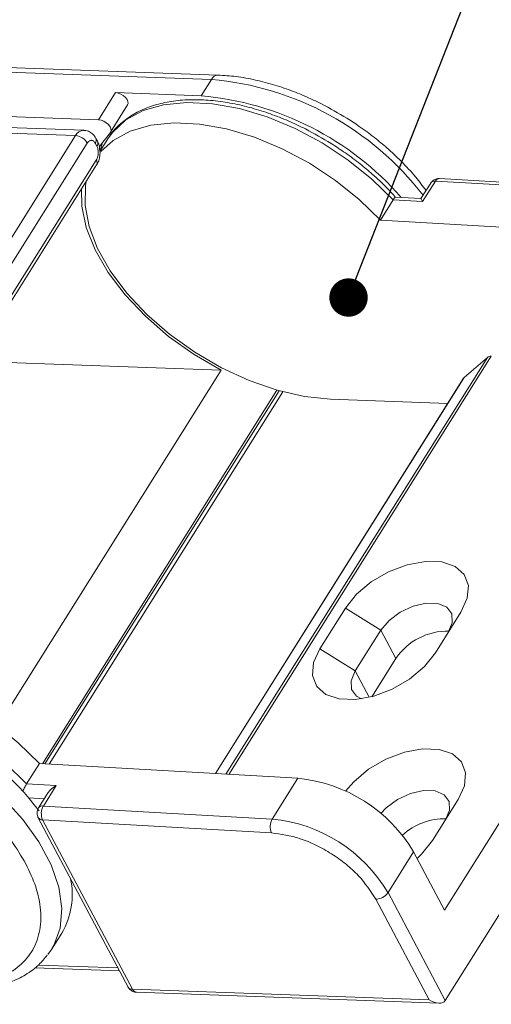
# Model space of a CAD drawing. Header units: millimetres. Extents: x 3455 to 3957, y 2 to 354.
# Tile 32 of 33: x 3873 to 3892, y 263 to 302. Entities that reach past the tile are written whole.
import ezdxf

# ---------------------------------------------------------------- set-up
doc = ezdxf.new("R2010")
doc.units = ezdxf.units.MM
doc.styles.get("Standard").update_dxf_attribs({"font": '仿宋_GB2312.ttf', "width": 0.8})
doc.dimstyles.new('副本 ISO-5', dxfattribs={"dimtxt": 3, "dimasz": 1.5, "dimexe": 1, "dimexo": 0.625, "dimgap": 0.5, "dimtad": 1, "dimtoh": 1, "dimdsep": 46, "dimtxsty": 'Standard', "dimcen": 2.5, "dimadec": 0, "dimazin": 0, "dimtfac": 1, "dimtmove": 0, "dimatfit": 3, "dimfxl": 0, "dimarcsym": 0})

msp = doc.modelspace()

# ---------------------------------------------------------------- linework, layer by layer
at = {"color": 7, "linetype": 'Continuous', "lineweight": 15}
for p, q in [((3881.183, 299.348), (3871.992, 299.681)), ((3871.736, 299.511), (3880.926, 299.178)), ((3880.926, 299.178), (3880.526, 298.54)), ((3877.182, 298.661), (3876.516, 297.599)), ((3877.182, 298.661), (3880.526, 298.54)), ((3876.989, 297.118), (3877.655, 298.18)), ((3876.516, 297.599), (3867.327, 297.932)), ((3875.94, 297.193), (3868.107, 297.476)), ((3875.619, 296.979), (3862.964, 276.79)), ((3867.786, 297.263), (3875.619, 296.979)), ((3876.548, 296.543), (3876.982, 297.108)), ((3863.424, 276.501), (3876.079, 296.691)), ((3876.392, 296.679), (3876.451, 296.569)), ((3876.477, 296.76), (3876.418, 296.871)), ((3876.878, 296.849), (3876.569, 296.357)), ((3876.677, 296.711), (3876.574, 296.356)), ((3876.577, 296.292), (3876.564, 296.399)), ((3876.431, 296.026), (3863.776, 275.836)), ((3863.788, 275.644), (3876.443, 295.833)), ((3889.495, 295.123), (3889.116, 294.518)), ((3889.182, 294.399), (3889.681, 295.196)), ((3889.681, 295.196), (3898.621, 294.687)), ((3898.782, 294.794), (3889.842, 295.302)), ((3887.529, 293.667), (3888.028, 294.464)), ((3888.028, 294.464), (3889.182, 294.399)), ((3889.116, 294.518), (3888.123, 294.575)), ((3887.529, 293.667), (3897.622, 293.093)), ((3871.631, 288.156), (3881.308, 287.806)), ((3891.71, 288.304), (3881.491, 272.001)), ((3881.613, 271.994), (3891.863, 288.347)), ((3891.71, 288.304), (3890.802, 287.516)), ((3881.308, 287.806), (3872.58, 273.881)), ((3890.036, 266.679), (3903.358, 287.931)), ((3890.776, 287.486), (3881.084, 272.024)), ((3881.091, 272.024), (3890.802, 287.516)), ((3890.065, 263.145), (3905.384, 287.585)), ((3883.488, 287.025), (3874.325, 272.408)), ((3874.425, 272.403), (3883.576, 287.001)), ((3874.585, 272.394), (3883.717, 286.962)), ((3885.586, 286.673), (3890.162, 286.507)), ((3885.168, 276.907), (3886.168, 278.501)), ((3886.168, 278.501), (3887.548, 277.636)), ((3890.679, 278.338), (3889.68, 276.744)), ((3886.549, 276.042), (3887.548, 277.636)), ((3887.548, 277.636), (3888.135, 276.528)), ((3886.549, 276.042), (3885.168, 276.907)), ((3887.198, 275.032), (3888.135, 276.528)), ((3887.098, 275.007), (3886.549, 276.042)), ((3873.708, 271.618), (3874.208, 272.415)), ((3884.301, 271.841), (3874.208, 272.415)), ((3874.861, 271.553), (3873.708, 271.618)), ((3874.362, 270.756), (3874.861, 271.553)), ((3884.301, 271.841), (3883.302, 270.247)), ((3874.554, 271.287), (3874.175, 270.683)), ((3873.792, 271.069), (3874.396, 271.035)), ((3890.57, 271.006), (3889.571, 269.412)), ((3883.302, 270.247), (3874.362, 270.756)), ((3874.162, 270.299), (3877.673, 263.674)), ((3883.275, 269.705), (3874.334, 270.213)), ((3874.334, 270.213), (3877.845, 263.588)), ((3887.828, 267.367), (3888.827, 268.961)), ((3888.827, 268.961), (3890.036, 266.679)), ((3890.065, 263.145), (3887.828, 267.367)), ((3887.348, 267.113), (3889.438, 263.168)), ((3874.681, 265.146), (3875.08, 265.783)), ((3874.681, 265.146), (3874.541, 264.946)), ((3874.026, 264.429), (3877.336, 264.309)), ((3877.275, 264.424), (3874.169, 264.536)), ((3889.438, 263.168), (3877.845, 263.588)), ((3877.998, 263.47), (3889.812, 263.042))]:
    msp.add_line(p, q, dxfattribs=at)
at = {"color": 7, "linetype": 'Continuous', "lineweight": 15, "flags": 128}
for points in [[(3877.655, 298.18), (3877.674, 298.232), (3877.668, 298.308), (3877.633, 298.391), (3877.569, 298.473), (3877.485, 298.547), (3877.386, 298.606), (3877.282, 298.645), (3877.182, 298.661)], [(3888.028, 294.464), (3887.202, 295.276), (3886.271, 296.026), (3885.261, 296.693), (3884.197, 297.26), (3883.108, 297.712), (3882.022, 298.037), (3880.967, 298.227), (3879.971, 298.278), (3879.06, 298.186), (3878.258, 297.956), (3877.586, 297.592), (3877.062, 297.105), (3876.878, 296.849)], [(3876.516, 297.599), (3876.616, 297.583), (3876.72, 297.543), (3876.819, 297.484), (3876.903, 297.41), (3876.967, 297.328), (3877.002, 297.245), (3877.007, 297.17), (3876.982, 297.108)], [(3876.61, 296.364), (3877.087, 296.795), (3877.759, 297.159), (3878.561, 297.389), (3879.471, 297.481), (3880.467, 297.43), (3881.522, 297.24), (3882.608, 296.915), (3883.698, 296.463), (3884.761, 295.896), (3885.772, 295.229), (3886.702, 294.48), (3887.529, 293.667)], [(3885.586, 286.673), (3884.563, 286.779), (3883.493, 287.024), (3882.402, 287.401), (3881.319, 287.901), (3880.274, 288.509), (3879.292, 289.211), (3878.4, 289.988), (3877.621, 290.82), (3876.976, 291.684), (3876.481, 292.559), (3876.15, 293.421), (3875.99, 294.248), (3876.007, 295.018), (3876.035, 295.182)], [(3881.308, 287.806), (3880.249, 288.42), (3879.254, 289.127), (3878.347, 289.911), (3877.554, 290.75), (3876.893, 291.623), (3876.382, 292.508), (3876.035, 293.382), (3875.859, 294.222), (3875.847, 294.882)], [(3890.802, 287.516), (3890.783, 287.496), (3890.776, 287.486)], [(3886.168, 278.501), (3886.597, 279.037), (3887.174, 279.522), (3887.852, 279.919), (3888.577, 280.193), (3889.289, 280.324), (3889.931, 280.301), (3890.451, 280.125), (3890.807, 279.812), (3890.969, 279.385), (3890.926, 278.88), (3890.679, 278.338)], [(3887.548, 277.636), (3887.867, 278.015), (3888.305, 278.342), (3888.812, 278.579), (3889.324, 278.695), (3889.781, 278.679), (3890.128, 278.531), (3890.322, 278.269), (3890.34, 277.925), (3890.18, 277.541)], [(3889.68, 276.744), (3889.251, 276.208), (3888.674, 275.723), (3887.996, 275.327), (3887.271, 275.052), (3886.559, 274.921), (3885.917, 274.944), (3885.397, 275.12), (3885.041, 275.434), (3884.878, 275.86), (3884.922, 276.365), (3885.168, 276.907)], [(3874.208, 272.415), (3873.381, 273.227), (3872.45, 273.977), (3871.44, 274.644), (3870.376, 275.211), (3869.287, 275.663), (3868.201, 275.988), (3867.146, 276.178), (3866.15, 276.228), (3865.239, 276.137), (3864.437, 275.907), (3863.766, 275.543), (3863.419, 275.252)], [(3886.793, 274.948), (3886.601, 275.052), (3886.407, 275.314), (3886.389, 275.658), (3886.549, 276.042)], [(3864.254, 275.221), (3864.74, 275.34), (3865.65, 275.431), (3866.646, 275.381), (3867.701, 275.191), (3868.787, 274.866), (3869.877, 274.414), (3870.94, 273.847), (3871.951, 273.18), (3872.881, 272.43), (3873.708, 271.618)], [(3865.473, 274.525), (3866.517, 274.415), (3867.612, 274.161), (3868.726, 273.769), (3869.829, 273.25), (3870.892, 272.619), (3871.885, 271.892), (3872.781, 271.09), (3873.556, 270.234), (3874.188, 269.348), (3874.661, 268.456), (3874.962, 267.582), (3875.081, 266.75), (3875.017, 265.983), (3874.77, 265.301), (3874.681, 265.146)], [(3886.17, 271.335), (3886.487, 271.705), (3887.064, 272.191), (3887.743, 272.587), (3888.467, 272.862), (3889.18, 272.993), (3889.822, 272.97), (3890.342, 272.794), (3890.697, 272.48), (3890.86, 272.053), (3890.816, 271.548), (3890.57, 271.006)], [(3887.552, 270.463), (3887.757, 270.683), (3888.196, 271.011), (3888.702, 271.247), (3889.215, 271.364), (3889.672, 271.347), (3890.018, 271.199), (3890.212, 270.938), (3890.23, 270.594), (3890.07, 270.209)], [(3889.571, 269.412), (3889.142, 268.877), (3888.962, 268.706)]]:
    msp.add_lwpolyline(points, dxfattribs=at)
at = {"color": 7, "linetype": 'Continuous', "lineweight": 15}
for centre, radius, start, end in [((3881.193, 299.054), 0.294, 91.7468, 155.1976), ((3879.929, 287.545), 11.676, 37.4646, 85.1046), ((3879.494, 286.837), 11.748, 41.1103, 84.961), ((3875.965, 296.806), 0.387, 94.0455, 153.5022), ((3875.571, 296.391), 0.59, 30.5277, 85.3168), ((3876.239, 296.797), 0.193, 322.305, 22.1344), ((3876.298, 296.687), 0.193, 322.305, 22.1344), ((3876.275, 295.919), 0.189, 332.9356, 34.2211), ((3889.646, 295.011), 0.188, 79.2161, 143.4859), ((3889.85, 295.115), 0.187, 92.4044, 154.6391), ((3891.843, 288.129), 0.22, 84.6225, 127.1427), ((3890.14, 275.176), 2.418, 88.3135, 145.996), ((3864.88, 263.538), 11.667, 37.0125, 85.1186), ((3883.729, 265.947), 5.922, 30.5912, 84.4585), ((3874.329, 270.565), 0.193, 80.22, 142.4974), ((3874.885, 270.457), 0.603, 150.3542, 203.8913), ((3874.322, 270.406), 0.193, 213.6459, 273.5451), ((3883.826, 269.949), 0.603, 150.3542, 203.8913), ((3882.73, 264.353), 5.922, 30.5912, 84.4585), ((3890.049, 267.806), 2.455, 88.774, 132.4488), ((3872.527, 267.29), 2.965, 329.4525, 12.1517), ((3887.342, 267.703), 0.59, 270.5319, 325.3126), ((3877.833, 263.781), 0.193, 213.6171, 273.5476), ((3878.018, 263.653), 0.184, 200.6664, 263.8659)]:
    msp.add_arc(centre, radius, start, end, dxfattribs=at)
for centre, major_axis, ratio, start_param, end_param in [((3889.321, 294.122), (0.205, -0.396), 0.010401, 2.338399, 3.135445), ((3875, 271.276), (-0.482, -0.249), 0.570406, 4.706241, 5.515583), ((3889.605, 263.434), (0.46, -0.288), 0.577335, 4.712348, 6.283145)]:
    msp.add_ellipse(centre, major_axis=major_axis, ratio=ratio, start_param=start_param, end_param=end_param, dxfattribs=at)
for points, knots in [([(3886.223, 297.659), (3885.893, 297.854), (3885.43, 298.128), (3884.722, 298.467), (3884.115, 298.723), (3883.392, 298.971), (3882.644, 299.167), (3881.897, 299.303), (3881.418, 299.332), (3881.184, 299.346)], [0, 0, 0, 0, 0.201444, 0.283059, 0.417662, 0.555972, 0.702917, 0.854686, 1, 1, 1, 1]), ([(3885.605, 296.673), (3885.274, 296.869), (3884.809, 297.145), (3884.099, 297.485), (3883.492, 297.742), (3882.77, 297.992), (3882.024, 298.191), (3881.266, 298.328), (3880.516, 298.394), (3879.79, 298.382), (3879.101, 298.287), (3878.461, 298.105), (3877.876, 297.834), (3877.373, 297.457), (3877.053, 297.148), (3876.945, 296.944), (3876.936, 296.926)], [0, 0, 0, 0, 0.100664, 0.141276, 0.208262, 0.277051, 0.35008, 0.425438, 0.502439, 0.580623, 0.659805, 0.73999, 0.821483, 0.904987, 0.99189, 1, 1, 1, 1]), ([(3889.315, 294.836), (3889.184, 295.012), (3888.893, 295.403), (3888.371, 295.96), (3887.827, 296.472), (3887.278, 296.926), (3886.755, 297.315), (3886.385, 297.554), (3886.223, 297.659)], [0, 0, 0, 0, 0.166944, 0.370937, 0.551373, 0.697007, 0.867582, 1, 1, 1, 1]), ([(3876.414, 296.867), (3876.394, 296.906), (3876.343, 297.001), (3876.212, 297.113), (3876.064, 297.188), (3875.968, 297.184), (3875.937, 297.183)], [0, 0, 0, 0, 0.212364, 0.528977, 0.850853, 1, 1, 1, 1]), ([(3876.079, 296.691), (3876.102, 296.72), (3876.137, 296.766), (3876.194, 296.794), (3876.24, 296.8), (3876.285, 296.79), (3876.34, 296.759), (3876.372, 296.711), (3876.392, 296.679)], [0, 0, 0, 0, 0.239443, 0.369379, 0.5, 0.629936, 0.760557, 1, 1, 1, 1]), ([(3876.564, 296.399), (3876.56, 296.466), (3876.554, 296.573), (3876.514, 296.692), (3876.483, 296.74), (3876.473, 296.757)], [0, 0, 0, 0, 0.524322, 0.836245, 1, 1, 1, 1]), ([(3888.125, 294.564), (3888.014, 294.688), (3887.735, 295.002), (3887.264, 295.438), (3886.721, 295.894), (3886.183, 296.298), (3885.793, 296.551), (3885.605, 296.673)], [0, 0, 0, 0, 0.158422, 0.399507, 0.586503, 0.80058, 1, 1, 1, 1]), ([(3876.451, 296.569), (3876.467, 296.53), (3876.492, 296.471), (3876.506, 296.373), (3876.508, 296.295), (3876.5, 296.217), (3876.48, 296.12), (3876.45, 296.063), (3876.431, 296.026)], [0, 0, 0, 0, 0.239443, 0.369379, 0.5, 0.629936, 0.760557, 1, 1, 1, 1]), ([(3876.441, 295.835), (3876.464, 295.874), (3876.519, 295.967), (3876.563, 296.125), (3876.572, 296.242), (3876.577, 296.292)], [0, 0, 0, 0, 0.28708, 0.693262, 1, 1, 1, 1]), ([(3889.842, 295.302), (3889.842, 295.302), (3889.794, 295.313), (3889.697, 295.288), (3889.574, 295.227), (3889.521, 295.156), (3889.496, 295.122)], [0, 0, 0, 0, 0.005333, 0.35853, 0.693342, 1, 1, 1, 1]), ([(3888.127, 294.566), (3888.127, 294.569), (3888.126, 294.579), (3888.111, 294.571), (3888.089, 294.551), (3888.061, 294.515), (3888.039, 294.481), (3888.028, 294.464)], [0, 0, 0, 0, 0.111016, 0.354647, 0.581991, 0.795949, 1, 1, 1, 1]), ([(3873.678, 268.494), (3873.499, 268.798), (3873.132, 269.422), (3872.33, 270.358), (3871.341, 271.265), (3870.192, 272.084), (3868.953, 272.762), (3867.706, 273.256), (3866.514, 273.57), (3865.792, 273.628), (3865.441, 273.657)], [0, 0, 0, 0, 0.116516, 0.240011, 0.368641, 0.5, 0.631359, 0.759989, 0.883484, 1, 1, 1, 1]), ([(3873.557, 271.331), (3873.557, 271.332), (3873.568, 271.358), (3873.596, 271.414), (3873.634, 271.49), (3873.673, 271.561), (3873.696, 271.599), (3873.708, 271.618)], [0, 0, 0, 0, 0.008576, 0.280307, 0.533857, 0.772463, 1, 1, 1, 1]), ([(3874.176, 270.682), (3874.175, 270.681), (3874.152, 270.655), (3874.13, 270.589), (3874.121, 270.525), (3874.117, 270.493)], [0, 0, 0, 0, 0.030928, 0.510071, 1, 1, 1, 1]), ([(3874.117, 270.493), (3874.12, 270.442), (3874.124, 270.374), (3874.155, 270.315), (3874.163, 270.3)], [0, 0, 0, 0, 0.744534, 1, 1, 1, 1]), ([(3887.348, 267.113), (3887.147, 267.423), (3886.839, 267.901), (3886.194, 268.487), (3885.63, 268.895), (3885.021, 269.233), (3884.213, 269.572), (3883.644, 269.653), (3883.275, 269.705)], [0, 0, 0, 0, 0.239786, 0.368572, 0.5, 0.631428, 0.760214, 1, 1, 1, 1]), ([(3870.698, 263.739), (3871.031, 263.742), (3871.718, 263.75), (3872.617, 263.988), (3873.38, 264.409), (3873.935, 265.022), (3874.244, 265.788), (3874.291, 266.658), (3874.113, 267.571), (3873.82, 268.193), (3873.678, 268.494)], [0, 0, 0, 0, 0.116516, 0.240011, 0.368641, 0.5, 0.631359, 0.759989, 0.883484, 1, 1, 1, 1]), ([(3870.941, 263.552), (3870.957, 263.551), (3871.23, 263.528), (3871.731, 263.559), (3872.434, 263.656), (3873.087, 263.852), (3873.68, 264.145), (3874.17, 264.497), (3874.405, 264.793), (3874.507, 264.922)], [0, 0, 0, 0, 0.010453, 0.176531, 0.344832, 0.515146, 0.687769, 0.863787, 1, 1, 1, 1]), ([(3877.674, 263.675), (3877.676, 263.669), (3877.694, 263.63), (3877.753, 263.563), (3877.858, 263.496), (3877.949, 263.464), (3877.996, 263.471), (3877.998, 263.471)], [0, 0, 0, 0, 0.0427, 0.328088, 0.643417, 0.984871, 1, 1, 1, 1])]:
    msp.add_open_spline(points, degree=3, knots=knots, dxfattribs=at)

# ---------------------------------------------------------------- leaders
at = {"color": 5, "lineweight": 9}
msp.add_leader([(3886.286, 290.646), (3897.313, 318.736), (3898.813, 318.736)], dimstyle='副本 ISO-5', override={"dimgap": 0.5, "dimtad": 0, "dimldrblk": 'Dot'}, dxfattribs=at)

doc.saveas('drawing.dxf')
